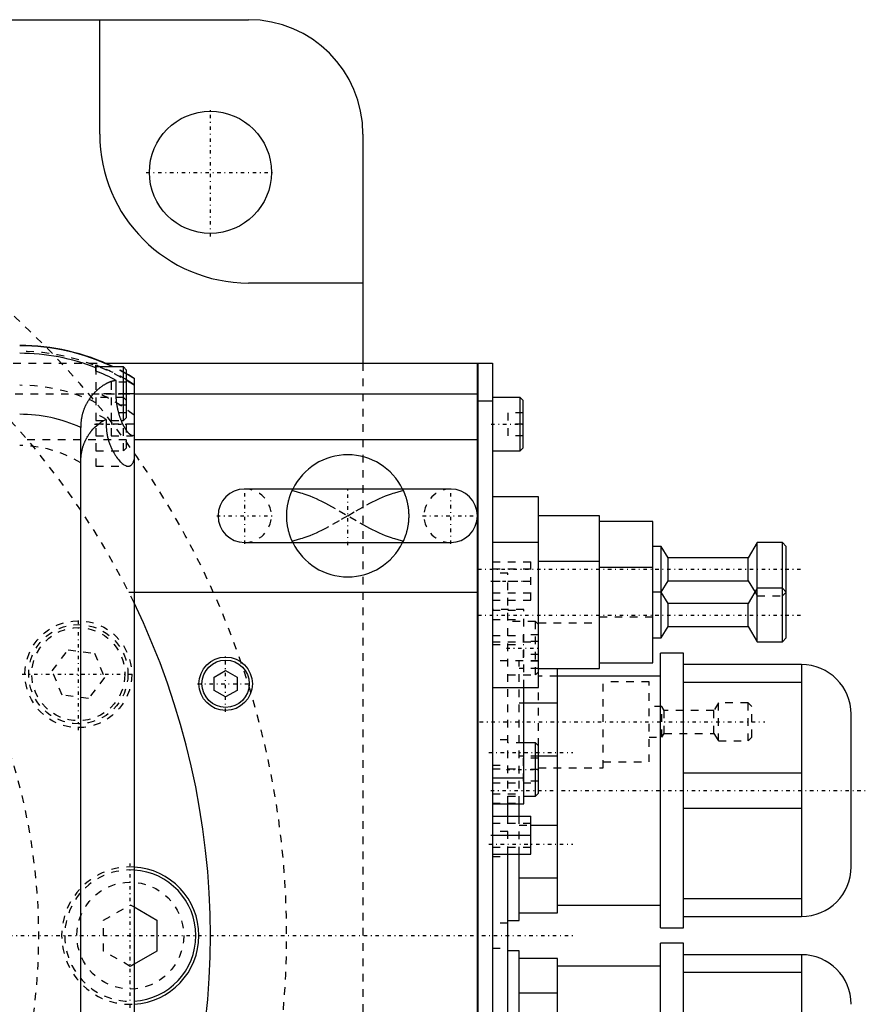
# Model space of a CAD drawing. Extents: x -906 to 186, y -120 to 120.
# Tile 16 of 16: x 75 to 186, y -9 to 120. Entities that reach past the tile are written whole.
import ezdxf

# ---------------------------------------------------------------- set-up
doc = ezdxf.new("R2010")
doc.units = 0
doc.linetypes.add('CENTER', pattern=[1.5, 0.45, -0.5, 0.05, -0.5])
doc.linetypes.add('DASHED', pattern=[2, 1, -1])
for name, color, linetype in [('AM_0', 7, 'CONTINUOUS'), ('AM_3', 7, 'DASHED'), ('AM_7', 7, 'CENTER')]:
    doc.layers.add(name, color=color, linetype=linetype)

msp = doc.modelspace()

# ---------------------------------------------------------------- linework, layer by layer
at = {"layer": 'AM_0', "color": 7, "linetype": 'CONTINUOUS'}
for p, q in [((-105, 120), (105, 120)), ((85.5, 105), (85.5, 120)), ((120, 105), (120, 75)), ((120, 85.5), (105, 85.5)), ((86.23, 75), (135, 75)), ((135, -75), (135, 75)), ((135, 74.95), (135.05, 74.95)), ((135.05, 75), (137, 75)), ((135.05, 75), (135.05, -75)), ((137, 75), (137, -75)), ((85, 73.97), (85, 74.75)), ((88.6, 74.5), (85, 74.5)), ((89, 74.1), (88.6, 74.5)), ((88.6, 67.5), (88.6, 74.5)), ((89, 67.9), (89, 74.1)), ((87.65, 71), (87.65, 72.74)), ((90, 73.02), (90, -73.02)), ((90, 71), (89, 71)), ((90, 71), (135, 71)), ((135, 69.95), (135.05, 69.95)), ((137, 70), (135.05, 70)), ((140.6, 70.5), (137, 70.5)), ((141, 70.1), (140.6, 70.5)), ((140.6, 63.5), (140.6, 70.5)), ((141, 63.9), (141, 70.1)), ((88.31, 67.5), (88.6, 67.5)), ((88.6, 67.5), (89, 67.9)), ((83, -66.56), (83, 66.56)), ((90, 65), (135, 65)), ((137, 63.5), (140.6, 63.5)), ((140.6, 63.5), (141, 63.9)), ((131.5, 58.5), (104.5, 58.5)), ((143, 57.5), (137, 57.5)), ((143, 32.5), (143, 57.5)), ((151, 55), (143, 55)), ((151, 35), (151, 55)), ((158, 54.25), (151, 54.25)), ((158, 35.75), (158, 54.25)), ((104.5, 51.5), (131.5, 51.5)), ((143, 51.5), (137, 51.5)), ((159.1, 51), (158, 51)), ((160, 49.5), (159.1, 51)), ((159.1, 39), (159.1, 51)), ((171.7, 51.5), (170.5, 49.5)), ((175, 51.5), (171.7, 51.5)), ((171.7, 38.5), (171.7, 51.5)), ((175.5, 51), (175, 51.5)), ((175, 38.5), (175, 51.5)), ((175.5, 39), (175.5, 51)), ((170.5, 49.5), (160, 49.5)), ((160, 46.5), (160, 49.5)), ((170.5, 46.5), (170.5, 49.5)), ((151, 49), (143, 49)), ((158, 48.25), (151, 48.25)), ((159.1, 45), (160, 46.5)), ((160, 46.5), (170.5, 46.5)), ((170.5, 46.5), (171.4, 45)), ((171.7, 45.5), (170.5, 43.5)), ((175, 45.5), (171.7, 45.5)), ((175.5, 45), (175, 45.5)), ((90, 45), (135, 45)), ((159.1, 45), (158, 45)), ((160, 43.5), (159.1, 45)), ((170.5, 43.5), (160, 43.5)), ((160, 40.5), (160, 43.5)), ((170.5, 40.5), (170.5, 43.5)), ((159.1, 39), (160, 40.5)), ((160, 40.5), (170.5, 40.5)), ((170.5, 40.5), (171.7, 38.5)), ((158, 39), (159.1, 39)), ((175, 38.5), (175.5, 39)), ((171.7, 38.5), (175, 38.5)), ((162, 37), (159, 37)), ((159, 1), (159, 37)), ((162, 1), (162, 37)), ((143, 35), (151, 35)), ((145.5, 3), (145.5, 35)), ((151, 35.75), (158, 35.75)), ((177.5, 35.5), (162, 35.5)), ((177.5, 35.5), (177.5, 2.5)), ((100.5, 33.87), (102, 34.73)), ((100.5, 32.13), (100.5, 33.87)), ((102, 34.73), (103.5, 33.87)), ((103.5, 33.87), (103.5, 32.13)), ((159, 34), (145.5, 34)), ((137, 32.5), (143, 32.5)), ((141.1, 17.26), (141.1, 32.5)), ((162, 33.2), (177.5, 33.2)), ((102, 31.27), (100.5, 32.13)), ((103.5, 32.13), (102, 31.27)), ((141.1, 30.49), (145.5, 30.49)), ((184, 9), (184, 29)), ((142.6, 25.25), (141.1, 25.25)), ((143, 24.85), (142.6, 25.25)), ((142.6, 18.25), (142.6, 25.25)), ((143, 18.65), (143, 24.85)), ((145.5, 23.51), (143, 23.51)), ((137, 20.66), (141.1, 20.66)), ((177.5, 21.3), (162, 21.3)), ((141.1, 18.25), (142.6, 18.25)), ((142.6, 18.25), (143, 18.65)), ((137, 17.26), (141.1, 17.26)), ((139, 15.67), (139, 17.27)), ((140.5, 15.65), (140.5, 17.26)), ((137, 15.65), (142, 15.65)), ((142, 10.65), (142, 15.65)), ((162, 16.7), (177.5, 16.7)), ((142, 14.49), (145.5, 14.49)), ((137, 13.15), (142, 13.15)), ((137, 10.65), (142, 10.65)), ((139, -14.91), (139, 10.66)), ((140.5, 2), (140.5, 10.65)), ((145.5, 7.51), (140.5, 7.51)), ((145.5, 4), (159, 4)), ((177.5, 4.8), (162, 4.8)), ((90, 3.75), (93, 2.02)), ((140.5, 3), (145.5, 3)), ((93, 2.02), (93, -2.02)), ((139, 2), (140.5, 2)), ((162, 2.5), (177.5, 2.5)), ((159, 1), (162, 1)), ((162, -1), (159, -1)), ((159, -37), (159, -1)), ((162, -37), (162, -1)), ((93, -2.02), (90, -3.75)), ((140.5, -2), (139, -2)), ((140.5, -14.9), (140.5, -2)), ((177.5, -2.5), (162, -2.5)), ((177.5, -2.5), (177.5, -35.5)), ((145.5, -3), (140.5, -3)), ((145.5, -35), (145.5, -3)), ((159, -4), (145.5, -4)), ((162, -4.8), (177.5, -4.8)), ((140.5, -7.51), (145.5, -7.51))]:
    msp.add_line(p, q, dxfattribs=at)
for points in [[(87.65, 72.74, 0), (87.62, 72.74, 0), (87.57, 72.73, 0), (87.52, 72.72, 0), (87.49, 72.72, 0), (87.46, 72.71, 0), (87.41, 72.7, 0), (87.35, 72.69, 0), (87.3, 72.68, 0), (87.24, 72.66, 0), (87.19, 72.65, 0), (87.16, 72.64, 0), (87.13, 72.63, 0), (87.07, 72.61, 0), (87.02, 72.6, 0), (86.96, 72.58, 0), (86.9, 72.56, 0), (86.85, 72.54, 0), (86.82, 72.52, 0), (86.79, 72.51, 0), (86.73, 72.49, 0), (86.67, 72.46, 0), (86.64, 72.45, 0), (86.62, 72.44, 0), (86.56, 72.41, 0), (86.5, 72.39, 0), (86.47, 72.37, 0), (86.44, 72.36, 0), (86.38, 72.33, 0), (86.33, 72.3, 0), (86.27, 72.27, 0), (86.21, 72.23, 0), (86.15, 72.2, 0), (86.12, 72.18, 0), (86.1, 72.17, 0), (86.04, 72.13, 0), (85.98, 72.1, 0), (85.92, 72.06, 0), (85.87, 72.02, 0), (85.81, 71.98, 0), (85.78, 71.96, 0), (85.75, 71.94, 0), (85.69, 71.9, 0), (85.64, 71.86, 0), (85.58, 71.82, 0), (85.52, 71.78, 0), (85.47, 71.73, 0), (85.44, 71.71, 0), (85.41, 71.69, 0), (85.36, 71.64, 0), (85.3, 71.6, 0), (85.25, 71.55, 0), (85.19, 71.5, 0), (85.14, 71.45, 0), (85.11, 71.43, 0), (85.08, 71.4, 0), (85.03, 71.35, 0), (84.97, 71.3, 0), (84.92, 71.25, 0), (84.87, 71.19, 0), (84.81, 71.14, 0), (84.79, 71.11, 0), (84.76, 71.08, 0), (84.71, 71.03, 0), (84.66, 70.97, 0), (84.63, 70.94, 0), (84.6, 70.91, 0), (84.55, 70.85, 0), (84.5, 70.79, 0), (84.48, 70.76, 0), (84.45, 70.73, 0), (84.4, 70.67, 0), (84.35, 70.6, 0), (84.3, 70.54, 0), (84.25, 70.47, 0), (84.2, 70.41, 0), (84.18, 70.37, 0), (84.16, 70.34, 0), (84.11, 70.27, 0), (84.06, 70.2, 0), (84.02, 70.13, 0), (83.97, 70.06, 0), (83.93, 69.99, 0), (83.9, 69.95, 0), (83.88, 69.91, 0), (83.84, 69.84, 0), (83.8, 69.76, 0), (83.75, 69.69, 0), (83.71, 69.61, 0), (83.67, 69.53, 0), (83.66, 69.5, 0), (83.64, 69.46, 0), (83.6, 69.38, 0), (83.56, 69.3, 0), (83.53, 69.22, 0), (83.49, 69.13, 0), (83.46, 69.05, 0), (83.44, 69.01, 0), (83.43, 68.97, 0), (83.39, 68.89, 0), (83.36, 68.8, 0), (83.34, 68.72, 0), (83.31, 68.63, 0), (83.28, 68.54, 0), (83.27, 68.5, 0), (83.25, 68.46, 0), (83.23, 68.37, 0), (83.21, 68.28, 0), (83.2, 68.23, 0), (83.18, 68.19, 0), (83.16, 68.1, 0), (83.14, 68.01, 0), (83.13, 67.96, 0), (83.13, 67.91, 0), (83.11, 67.82, 0), (83.09, 67.73, 0), (83.08, 67.64, 0), (83.06, 67.55, 0), (83.05, 67.45, 0), (83.05, 67.41, 0), (83.04, 67.36, 0), (83.03, 67.27, 0), (83.02, 67.17, 0), (83.02, 67.08, 0), (83.01, 66.99, 0), (83.01, 66.89, 0), (83.01, 66.85, 0), (83, 66.8, 0), (83, 66.7, 0), (83, 66.61, 0), (83, 66.56, 0)], [(89.8, 65.5, 0), (89.79, 65.5, 0), (89.77, 65.5, 0), (89.75, 65.5, 0), (89.74, 65.5, 0), (89.73, 65.51, 0), (89.71, 65.51, 0), (89.7, 65.52, 0), (89.68, 65.52, 0), (89.66, 65.53, 0), (89.63, 65.54, 0), (89.62, 65.55, 0), (89.61, 65.55, 0), (89.59, 65.56, 0), (89.57, 65.57, 0), (89.55, 65.59, 0), (89.53, 65.6, 0), (89.5, 65.62, 0), (89.49, 65.63, 0), (89.48, 65.64, 0), (89.46, 65.65, 0), (89.43, 65.67, 0), (89.42, 65.68, 0), (89.41, 65.69, 0), (89.39, 65.72, 0), (89.36, 65.74, 0), (89.35, 65.75, 0), (89.34, 65.76, 0), (89.31, 65.79, 0), (89.29, 65.81, 0), (89.26, 65.84, 0), (89.24, 65.87, 0), (89.21, 65.9, 0), (89.2, 65.92, 0), (89.18, 65.93, 0), (89.16, 65.96, 0), (89.13, 66, 0), (89.11, 66.03, 0), (89.08, 66.06, 0), (89.05, 66.1, 0), (89.04, 66.12, 0), (89.03, 66.14, 0), (89, 66.17, 0), (88.97, 66.21, 0), (88.95, 66.25, 0), (88.92, 66.29, 0), (88.89, 66.34, 0), (88.88, 66.36, 0), (88.87, 66.38, 0), (88.84, 66.42, 0), (88.81, 66.47, 0), (88.79, 66.51, 0), (88.76, 66.56, 0), (88.73, 66.6, 0), (88.72, 66.63, 0), (88.71, 66.65, 0), (88.68, 66.7, 0), (88.66, 66.75, 0), (88.63, 66.8, 0), (88.6, 66.85, 0), (88.58, 66.9, 0), (88.57, 66.93, 0), (88.55, 66.95, 0), (88.53, 67, 0), (88.5, 67.06, 0), (88.49, 67.08, 0), (88.48, 67.11, 0), (88.45, 67.16, 0), (88.43, 67.22, 0), (88.42, 67.25, 0), (88.41, 67.28, 0), (88.38, 67.33, 0), (88.36, 67.39, 0), (88.33, 67.45, 0), (88.31, 67.51, 0), (88.28, 67.57, 0), (88.27, 67.6, 0), (88.26, 67.63, 0), (88.24, 67.69, 0), (88.21, 67.76, 0), (88.19, 67.82, 0), (88.17, 67.89, 0), (88.15, 67.95, 0), (88.13, 67.99, 0), (88.12, 68.02, 0), (88.1, 68.09, 0), (88.08, 68.16, 0), (88.06, 68.23, 0), (88.04, 68.3, 0), (88.02, 68.37, 0), (88.01, 68.41, 0), (88, 68.44, 0), (87.98, 68.52, 0), (87.96, 68.59, 0), (87.94, 68.66, 0), (87.92, 68.74, 0), (87.9, 68.81, 0), (87.89, 68.85, 0), (87.88, 68.89, 0), (87.87, 68.96, 0), (87.85, 69.04, 0), (87.84, 69.12, 0), (87.82, 69.2, 0), (87.81, 69.27, 0), (87.8, 69.31, 0), (87.79, 69.35, 0), (87.78, 69.43, 0), (87.77, 69.51, 0), (87.76, 69.55, 0), (87.75, 69.59, 0), (87.74, 69.67, 0), (87.73, 69.75, 0), (87.73, 69.79, 0), (87.72, 69.83, 0), (87.71, 69.91, 0), (87.7, 69.99, 0), (87.69, 70.07, 0), (87.69, 70.15, 0), (87.68, 70.24, 0), (87.68, 70.28, 0), (87.67, 70.32, 0), (87.67, 70.4, 0), (87.66, 70.48, 0), (87.66, 70.56, 0), (87.66, 70.64, 0), (87.65, 70.72, 0), (87.65, 70.76, 0), (87.65, 70.8, 0), (87.65, 70.88, 0), (87.65, 70.96, 0), (87.65, 71, 0)], [(90, 65.59, 0), (89.97, 65.56, 0), (89.9, 65.52, 0), (89.84, 65.5, 0), (89.8, 65.5, 0)]]:
    msp.add_polyline3d(points, dxfattribs=at)
for centre, radius in [((100, 100), 8), ((102, 33), 3.5), ((102, 33), 3.1)]:
    msp.add_circle(centre, radius, dxfattribs=at)
for centre, radius, start, end in [((105, 105), 15, 0, 90), ((105, 105), 19.5, 180, 270), ((75, 49), 28.32, 64.2138, 90), ((75, 49), 28.28, 64.3897, 90), ((75, 49), 27.29, 68.5078, 90), ((75, 49), 27.62, 67.3898, 68.7759), ((75, 49), 26.9, 61.9504, 68.176), ((75, 49), 28.32, 58.0174, 60.3731), ((75, 49), 28.28, 57.9645, 60.3249), ((75, 49), 27.62, 57.1102, 59.5476), ((75, 49), 19.3, 65.5117, 90), ((118, 55), 8, 25.9445, 154.0555), ((104.5, 55), 3.5, 90, 270), ((131.5, 55), 3.5, 270, 90), ((118, 55), 8, 205.9445, 334.0555), ((0, 0), 100, 334.1581, 25.8419), ((177.5, 29), 6.5, 0, 90), ((89.5, 0), 9, 273.1847, 86.8153), ((89.5, 0), 8.6, 273.333, 86.667), ((177.5, 9), 6.5, 270, 0), ((177.5, -9), 6.5, 0, 90)]:
    msp.add_arc(centre, radius, start, end, dxfattribs=at)
at = {"layer": 'AM_3', "color": 6, "linetype": 'DASHED'}
for p, q in [((66.14, 75), (86.23, 75)), ((120, 75), (120, -75)), ((85, 74.5), (85, 61.5)), ((87, 72.5), (87, 69.5)), ((89, 72.5), (87, 72.5)), ((70.42, 71), (90, 71)), ((89, 71), (85, 71)), ((88.6, 70.5), (85, 70.5)), ((89, 70.1), (88.6, 70.5)), ((89, 69.5), (87, 69.5)), ((87, 68.5), (87, 65.5)), ((89, 68.5), (87, 68.5)), ((139, 68.5), (139, 65.5)), ((141, 68.5), (139, 68.5)), ((85, 67.5), (88.31, 67.5)), ((86.34, 67.64), (86.34, 67)), ((88.6, 63.5), (88.6, 67.5)), ((89, 63.9), (89, 67.9)), ((90, 67), (85, 67)), ((141, 67), (139, 67)), ((75.99, 65), (90, 65)), ((85, 65.5), (89.8, 65.5)), ((141, 65.5), (139, 65.5)), ((85, 63.5), (88.6, 63.5)), ((88.6, 63.5), (89, 63.9)), ((85, 61.5), (89.23, 61.5)), ((137, 48.95), (142, 48.95)), ((142, 48), (137, 48)), ((142, 43.95), (142, 48.95)), ((139, 47.5), (137, 47.5)), ((137, 46.45), (142, 46.45)), ((139, 17.27), (139, 47.5)), ((89.3, 45), (90, 45)), ((137, 44.9), (142, 44.9)), ((137, 43.95), (142, 43.95)), ((171.4, 45), (171.7, 44.5)), ((171.7, 44.5), (175, 44.5)), ((175, 44.5), (175.5, 45)), ((141.1, 42.74), (137, 42.74)), ((137, 42.63), (141.1, 42.63)), ((141.1, 32.5), (141.1, 42.74)), ((137, 41.42), (141.1, 41.42)), ((151, 41.75), (158, 41.75)), ((142.6, 41.17), (139, 41.17)), ((143, 40.77), (142.6, 41.17)), ((142.6, 34.17), (142.6, 41.17)), ((143, 41), (151, 41)), ((137, 39.34), (141.1, 39.34)), ((141, 39.4), (141, 35.94)), ((143, 39.4), (141, 39.4)), ((79.25, 34.7), (81.36, 37.45)), ((81.36, 37.45), (84.8, 37)), ((137, 38.5), (143, 38.5)), ((137, 38.13), (141.1, 38.13)), ((143, 38.54), (141, 38.54)), ((84.8, 37), (86.12, 33.8)), ((143, 36.81), (141, 36.81)), ((143, 36), (137, 36)), ((140.5, 17.26), (140.5, 36)), ((143, 35), (140.5, 35)), ((143, 35.94), (141, 35.94)), ((80.58, 31.5), (79.25, 34.7)), ((86.12, 33.8), (84.01, 31.05)), ((139, 34.17), (142.6, 34.17)), ((142.6, 34.17), (143, 34.57)), ((145.5, 34), (143, 34)), ((151.5, 22), (151.5, 34)), ((143, 24.85), (143, 32.5)), ((157.5, 33.25), (151.5, 33.25)), ((157.5, 22.75), (157.5, 33.25)), ((84.01, 31.05), (80.58, 31.5)), ((140.5, 30.49), (141.1, 30.49)), ((159.2, 30), (157.5, 30)), ((159.5, 29.5), (159.2, 30)), ((159.2, 26), (159.2, 30)), ((166.6, 30.5), (166, 29.5)), ((170.5, 30.5), (166.6, 30.5)), ((166.6, 25.5), (166.6, 30.5)), ((171, 30), (170.5, 30.5)), ((170.5, 25.5), (170.5, 30.5)), ((171, 26), (171, 30)), ((166, 29.5), (159.5, 29.5)), ((159.5, 26.5), (159.5, 29.5)), ((166, 26.5), (166, 29.5)), ((157.5, 26), (159.2, 26)), ((159.2, 26), (159.5, 26.5)), ((159.5, 26.5), (166, 26.5)), ((166, 26.5), (166.6, 25.5)), ((170.5, 25.5), (171, 26)), ((139, 25.65), (137, 25.65)), ((141.1, 25.25), (139, 25.25)), ((166.6, 25.5), (170.5, 25.5)), ((143, 23.51), (140.5, 23.51)), ((143, 23.25), (141, 23.25)), ((141, 23.25), (141, 20.25)), ((137, 22.35), (139, 22.35)), ((143, 22), (151.5, 22)), ((151.5, 22.75), (157.5, 22.75)), ((137, 21.87), (141.1, 21.87)), ((143, 21.75), (141, 21.75)), ((137, 20), (143, 20)), ((143, 20.25), (141, 20.25)), ((137, 18.58), (141.1, 18.58)), ((139, 18.25), (141.1, 18.25)), ((137, 17.37), (141.1, 17.37)), ((139, 10.66), (139, 15.67)), ((140.5, 10.65), (140.5, 15.65)), ((142, 14.7), (137, 14.7)), ((140.5, 14.49), (142, 14.49)), ((139, 13.65), (137, 13.65)), ((137, 11.6), (142, 11.6)), ((137, 10.35), (139, 10.35)), ((86, 2.02), (89.5, 4.04)), ((89.5, 4.04), (90, 3.75)), ((86, -2.02), (86, 2.02)), ((139, 1.65), (137, 1.65)), ((89.5, -4.04), (86, -2.02)), ((137, -1.65), (139, -1.65)), ((90, -3.75), (89.5, -4.04))]:
    msp.add_line(p, q, dxfattribs=at)
for points in [[(83, 61.92, 0), (83, 62.15, 0), (83.01, 62.41, 0), (83.02, 62.48, 0), (83.02, 62.55, 0), (83.03, 62.59, 0), (83.03, 62.63, 0), (83.04, 62.7, 0), (83.04, 62.77, 0), (83.05, 62.85, 0), (83.06, 62.92, 0), (83.07, 62.99, 0), (83.07, 63.03, 0), (83.08, 63.07, 0), (83.09, 63.14, 0), (83.1, 63.21, 0), (83.11, 63.25, 0), (83.11, 63.28, 0), (83.13, 63.36, 0), (83.14, 63.43, 0), (83.15, 63.46, 0), (83.16, 63.5, 0), (83.17, 63.57, 0), (83.19, 63.64, 0), (83.21, 63.71, 0), (83.22, 63.78, 0), (83.24, 63.86, 0), (83.25, 63.89, 0), (83.26, 63.93, 0), (83.28, 63.99, 0), (83.3, 64.06, 0), (83.32, 64.13, 0), (83.35, 64.2, 0), (83.37, 64.27, 0), (83.38, 64.3, 0), (83.39, 64.33, 0), (83.42, 64.4, 0), (83.44, 64.47, 0), (83.47, 64.53, 0), (83.49, 64.6, 0), (83.52, 64.66, 0), (83.54, 64.69, 0), (83.55, 64.72, 0), (83.58, 64.79, 0), (83.61, 64.85, 0), (83.64, 64.91, 0), (83.67, 64.97, 0), (83.7, 65.03, 0), (83.71, 65.06, 0), (83.73, 65.09, 0), (83.76, 65.15, 0), (83.79, 65.21, 0), (83.83, 65.27, 0), (83.86, 65.33, 0), (83.89, 65.39, 0), (83.91, 65.42, 0), (83.93, 65.45, 0), (83.96, 65.5, 0), (84, 65.56, 0), (84.02, 65.59, 0), (84.04, 65.61, 0), (84.07, 65.67, 0), (84.11, 65.72, 0), (84.13, 65.75, 0), (84.15, 65.78, 0), (84.19, 65.83, 0), (84.22, 65.88, 0), (84.26, 65.93, 0), (84.3, 65.98, 0), (84.34, 66.03, 0), (84.36, 66.06, 0), (84.38, 66.08, 0), (84.42, 66.13, 0), (84.46, 66.18, 0), (84.6, 66.34, 0), (84.86, 66.6, 0), (85.11, 66.84, 0), (85.38, 67.05, 0), (85.51, 67.15, 0), (85.65, 67.25, 0), (85.92, 67.42, 0), (86.2, 67.57, 0), (86.34, 67.64, 0)], [(86.34, 67, 0), (86.34, 66.96, 0), (86.34, 66.88, 0), (86.34, 66.79, 0), (86.34, 66.75, 0), (86.34, 66.71, 0), (86.35, 66.63, 0), (86.35, 66.54, 0), (86.36, 66.46, 0), (86.36, 66.37, 0), (86.37, 66.29, 0), (86.38, 66.25, 0), (86.38, 66.21, 0), (86.39, 66.12, 0), (86.4, 66.04, 0), (86.41, 65.95, 0), (86.42, 65.87, 0), (86.44, 65.79, 0), (86.44, 65.75, 0), (86.45, 65.71, 0), (86.47, 65.62, 0), (86.48, 65.54, 0), (86.49, 65.5, 0)], [(86.49, 65.5, 0), (86.5, 65.44, 0), (86.53, 65.31, 0), (86.56, 65.19, 0), (86.58, 65.13, 0), (86.59, 65.07, 0), (86.63, 64.95, 0), (86.66, 64.83, 0), (86.7, 64.71, 0), (86.73, 64.6, 0), (86.77, 64.48, 0), (86.79, 64.43, 0), (86.82, 64.37, 0), (86.86, 64.26, 0), (86.9, 64.15, 0), (86.94, 64.04, 0), (86.99, 63.94, 0), (87.04, 63.84, 0), (87.06, 63.79, 0), (87.08, 63.74, 0), (87.13, 63.64, 0), (87.18, 63.54, 0), (87.2, 63.5, 0)], [(87.2, 63.5, 0), (87.26, 63.4, 0), (87.37, 63.2, 0), (87.48, 63.02, 0), (87.53, 62.93, 0), (87.59, 62.84, 0), (87.71, 62.67, 0), (87.83, 62.51, 0), (87.95, 62.36, 0), (88.07, 62.22, 0), (88.19, 62.09, 0), (88.25, 62.03, 0), (88.31, 61.98, 0), (88.43, 61.87, 0), (88.55, 61.78, 0), (88.66, 61.7, 0), (88.78, 61.63, 0), (88.89, 61.58, 0), (88.94, 61.56, 0), (88.99, 61.54, 0), (89.09, 61.51, 0), (89.19, 61.5, 0), (89.23, 61.5, 0)], [(89.23, 61.5, 0), (89.26, 61.5, 0), (89.31, 61.51, 0), (89.37, 61.52, 0), (89.39, 61.52, 0), (89.42, 61.53, 0), (89.47, 61.55, 0), (89.52, 61.58, 0), (89.57, 61.61, 0), (89.62, 61.65, 0), (89.66, 61.69, 0), (89.69, 61.72, 0), (89.71, 61.74, 0), (89.75, 61.8, 0), (89.79, 61.86, 0), (89.83, 61.93, 0), (89.86, 62, 0), (89.9, 62.08, 0), (89.91, 62.12, 0), (89.93, 62.16, 0), (89.96, 62.25, 0), (89.99, 62.34, 0), (90, 62.39, 0)], [(110.81, 51.5, 0), (110.81, 51.5, 0), (110.8, 51.5, 0), (110.8, 51.51, 0), (110.8, 51.51, 0), (110.8, 51.51, 0), (110.79, 51.52, 0), (110.79, 51.54, 0), (110.78, 51.55, 0), (110.77, 51.57, 0), (110.76, 51.59, 0), (110.76, 51.6, 0), (110.75, 51.61, 0), (110.74, 51.64, 0), (110.73, 51.67, 0), (110.71, 51.7, 0), (110.7, 51.73, 0), (110.68, 51.77, 0), (110.67, 51.79, 0), (110.66, 51.81, 0), (110.65, 51.85, 0), (110.63, 51.9, 0), (110.62, 51.92, 0), (110.61, 51.94, 0), (110.59, 51.99, 0), (110.56, 52.05, 0), (110.55, 52.08, 0), (110.54, 52.1, 0), (110.52, 52.16, 0), (110.5, 52.23, 0), (110.47, 52.29, 0), (110.45, 52.36, 0), (110.43, 52.43, 0), (110.41, 52.46, 0), (110.4, 52.5, 0), (110.38, 52.57, 0), (110.35, 52.65, 0), (110.33, 52.73, 0), (110.31, 52.81, 0), (110.28, 52.89, 0), (110.27, 52.93, 0), (110.26, 52.97, 0), (110.24, 53.06, 0), (110.22, 53.15, 0), (110.2, 53.24, 0), (110.18, 53.33, 0), (110.16, 53.42, 0), (110.15, 53.47, 0), (110.14, 53.52, 0), (110.12, 53.62, 0), (110.1, 53.71, 0), (110.09, 53.81, 0), (110.07, 53.91, 0), (110.06, 54.01, 0), (110.06, 54.06, 0), (110.05, 54.11, 0), (110.04, 54.22, 0), (110.03, 54.32, 0), (110.02, 54.42, 0), (110.01, 54.53, 0), (110.01, 54.63, 0), (110.01, 54.68, 0), (110, 54.74, 0), (110, 54.84, 0), (110, 54.95, 0), (110, 55, 0), (110, 55.05, 0), (110, 55.16, 0), (110, 55.26, 0), (110.01, 55.32, 0), (110.01, 55.37, 0), (110.01, 55.47, 0), (110.02, 55.58, 0), (110.03, 55.68, 0), (110.04, 55.78, 0), (110.05, 55.89, 0), (110.06, 55.94, 0), (110.06, 55.99, 0), (110.07, 56.09, 0), (110.09, 56.19, 0), (110.1, 56.29, 0), (110.12, 56.38, 0), (110.14, 56.48, 0), (110.15, 56.53, 0), (110.16, 56.57, 0), (110.18, 56.67, 0), (110.2, 56.76, 0), (110.22, 56.85, 0), (110.24, 56.94, 0), (110.26, 57.02, 0), (110.27, 57.07, 0), (110.28, 57.11, 0), (110.31, 57.19, 0), (110.33, 57.27, 0), (110.35, 57.35, 0), (110.38, 57.43, 0), (110.4, 57.5, 0), (110.41, 57.54, 0), (110.43, 57.57, 0), (110.45, 57.64, 0), (110.47, 57.71, 0), (110.5, 57.77, 0), (110.52, 57.84, 0), (110.54, 57.89, 0), (110.55, 57.92, 0), (110.56, 57.95, 0), (110.59, 58, 0), (110.61, 58.06, 0), (110.62, 58.08, 0), (110.63, 58.1, 0), (110.65, 58.15, 0), (110.66, 58.19, 0), (110.67, 58.21, 0), (110.68, 58.23, 0), (110.7, 58.27, 0), (110.71, 58.3, 0), (110.73, 58.33, 0), (110.74, 58.36, 0), (110.75, 58.39, 0), (110.76, 58.4, 0), (110.76, 58.41, 0), (110.77, 58.43, 0), (110.78, 58.45, 0), (110.79, 58.46, 0), (110.79, 58.48, 0), (110.8, 58.49, 0), (110.8, 58.49, 0), (110.8, 58.49, 0), (110.8, 58.5, 0), (110.81, 58.5, 0), (110.81, 58.5, 0)], [(110.72, 58.31, 0), (110.94, 58.27, 0), (111.39, 58.16, 0), (111.82, 58.03, 0), (112.03, 57.97, 0), (112.24, 57.9, 0), (112.64, 57.76, 0), (113.04, 57.61, 0), (113.44, 57.44, 0), (113.85, 57.26, 0), (114.26, 57.07, 0), (114.46, 56.97, 0), (114.67, 56.87, 0), (115.08, 56.66, 0), (115.48, 56.44, 0), (116.87, 55.66, 0), (118, 55, 0)], [(118, 55, 0), (119.13, 55.66, 0), (120.52, 56.44, 0), (120.92, 56.66, 0), (121.33, 56.87, 0), (121.54, 56.97, 0), (121.74, 57.07, 0), (122.15, 57.26, 0), (122.56, 57.44, 0), (122.96, 57.61, 0), (123.36, 57.76, 0), (123.76, 57.9, 0), (123.97, 57.97, 0), (124.18, 58.03, 0), (124.61, 58.16, 0), (125.06, 58.27, 0), (125.28, 58.31, 0)], [(125.19, 58.5, 0), (125.19, 58.5, 0), (125.2, 58.5, 0), (125.2, 58.49, 0), (125.2, 58.49, 0), (125.2, 58.49, 0), (125.21, 58.48, 0), (125.21, 58.46, 0), (125.22, 58.45, 0), (125.23, 58.43, 0), (125.24, 58.41, 0), (125.24, 58.4, 0), (125.25, 58.39, 0), (125.26, 58.36, 0), (125.27, 58.33, 0), (125.29, 58.3, 0), (125.3, 58.27, 0), (125.32, 58.23, 0), (125.33, 58.21, 0), (125.34, 58.19, 0), (125.35, 58.15, 0), (125.37, 58.1, 0), (125.38, 58.08, 0), (125.39, 58.06, 0), (125.41, 58.01, 0), (125.44, 57.95, 0), (125.45, 57.92, 0), (125.46, 57.9, 0), (125.48, 57.84, 0), (125.5, 57.77, 0), (125.53, 57.71, 0), (125.55, 57.64, 0), (125.57, 57.57, 0), (125.59, 57.54, 0), (125.6, 57.5, 0), (125.62, 57.43, 0), (125.65, 57.35, 0), (125.67, 57.27, 0), (125.69, 57.19, 0), (125.72, 57.11, 0), (125.73, 57.07, 0), (125.74, 57.03, 0), (125.76, 56.94, 0), (125.78, 56.85, 0), (125.8, 56.76, 0), (125.82, 56.67, 0), (125.84, 56.58, 0), (125.85, 56.53, 0), (125.86, 56.48, 0), (125.88, 56.38, 0), (125.9, 56.29, 0), (125.91, 56.19, 0), (125.93, 56.09, 0), (125.94, 55.99, 0), (125.94, 55.94, 0), (125.95, 55.89, 0), (125.96, 55.78, 0), (125.97, 55.68, 0), (125.98, 55.58, 0), (125.99, 55.47, 0), (125.99, 55.37, 0), (125.99, 55.32, 0), (126, 55.26, 0), (126, 55.16, 0), (126, 55.05, 0), (126, 55, 0), (126, 54.95, 0), (126, 54.84, 0), (126, 54.74, 0), (125.99, 54.68, 0), (125.99, 54.63, 0), (125.99, 54.53, 0), (125.98, 54.42, 0), (125.97, 54.32, 0), (125.96, 54.22, 0), (125.95, 54.11, 0), (125.94, 54.06, 0), (125.94, 54.01, 0), (125.93, 53.91, 0), (125.91, 53.81, 0), (125.9, 53.71, 0), (125.88, 53.62, 0), (125.86, 53.52, 0), (125.85, 53.47, 0), (125.84, 53.43, 0), (125.82, 53.33, 0), (125.8, 53.24, 0), (125.78, 53.15, 0), (125.76, 53.06, 0), (125.74, 52.98, 0), (125.73, 52.93, 0), (125.72, 52.89, 0), (125.69, 52.81, 0), (125.67, 52.73, 0), (125.65, 52.65, 0), (125.62, 52.57, 0), (125.6, 52.5, 0), (125.59, 52.46, 0), (125.57, 52.43, 0), (125.55, 52.36, 0), (125.53, 52.29, 0), (125.5, 52.23, 0), (125.48, 52.16, 0), (125.46, 52.11, 0), (125.45, 52.08, 0), (125.44, 52.05, 0), (125.41, 52, 0), (125.39, 51.94, 0), (125.38, 51.92, 0), (125.37, 51.9, 0), (125.35, 51.85, 0), (125.34, 51.81, 0), (125.33, 51.79, 0), (125.32, 51.77, 0), (125.3, 51.73, 0), (125.29, 51.7, 0), (125.27, 51.67, 0), (125.26, 51.64, 0), (125.25, 51.61, 0), (125.24, 51.6, 0), (125.24, 51.59, 0), (125.23, 51.57, 0), (125.22, 51.55, 0), (125.21, 51.54, 0), (125.21, 51.52, 0), (125.2, 51.51, 0), (125.2, 51.51, 0), (125.2, 51.51, 0), (125.2, 51.5, 0), (125.19, 51.5, 0), (125.19, 51.5, 0)], [(118, 55, 0), (116.87, 54.34, 0), (115.48, 53.56, 0), (115.08, 53.34, 0), (114.67, 53.13, 0), (114.46, 53.03, 0), (114.26, 52.93, 0), (113.85, 52.74, 0), (113.44, 52.56, 0), (113.04, 52.39, 0), (112.64, 52.24, 0), (112.24, 52.1, 0), (112.03, 52.03, 0), (111.82, 51.97, 0), (111.39, 51.84, 0), (110.94, 51.73, 0), (110.72, 51.69, 0)], [(125.28, 51.69, 0), (125.06, 51.73, 0), (124.61, 51.84, 0), (124.18, 51.97, 0), (123.97, 52.03, 0), (123.76, 52.1, 0), (123.36, 52.24, 0), (122.96, 52.39, 0), (122.56, 52.56, 0), (122.15, 52.74, 0), (121.74, 52.93, 0), (121.54, 53.03, 0), (121.33, 53.13, 0), (120.92, 53.34, 0), (120.52, 53.56, 0), (119.13, 54.34, 0), (118, 55, 0)]]:
    msp.add_polyline3d(points, dxfattribs=at)
for centre, radius in [((82.69, 34.25), 7), ((82.69, 34.25), 6.5), ((82.69, 34.25), 6.1), ((89.5, 0), 7)]:
    msp.add_circle(centre, radius, dxfattribs=at)
for centre, radius, start, end in [((0, 0), 110, 277.8375, 82.1625), ((0, 0), 77.5, 273.9058, 86.0942), ((0, 0), 100, 25.8419, 50.6421), ((75, 49), 27.54, 57.0038, 90), ((75, 49), 27.62, 59.5476, 67.3898), ((75, 49), 28.28, 60.3249, 64.3897), ((75, 49), 28.32, 60.3731, 64.2138), ((75, 49), 23.1, 64.3441, 90), ((75, 49), 24.36, 51.9935, 65.7637), ((75, 49), 21.81, 58.6873, 62.7152), ((75, 49), 15.2, 58.2431, 90), ((104.5, 55), 3.5, 270, 90), ((118, 55), 8, 154.0555, 155.5382), ((118, 55), 8, 24.4618, 25.9445), ((131.5, 55), 3.5, 90, 270), ((118, 55), 8, 204.4618, 205.9445), ((118, 55), 8, 334.0555, 335.5382), ((89.5, 0), 9, 86.8153, 273.1847), ((89.5, 0), 8.6, 86.667, 273.333)]:
    msp.add_arc(centre, radius, start, end, dxfattribs=at)
at = {"layer": 'AM_7', "color": 4, "linetype": 'CENTER'}
for p, q in [((100, 91.6), (100, 108.4)), ((91.6, 100), (108.4, 100)), ((84.8, 71), (89.2, 71)), ((84.8, 67), (89.2, 67)), ((136.8, 67), (141.2, 67)), ((104.5, 51.32), (104.5, 58.68)), ((118, 51.15), (118, 58.85)), ((131.5, 51.32), (131.5, 58.68)), ((100.83, 55), (108.17, 55)), ((127.82, 55), (135.18, 55)), ((135.07, 48), (177.43, 48)), ((136.75, 46.45), (142.25, 46.45)), ((82.69, 26.9), (82.69, 41.6)), ((135.07, 42), (177.43, 42)), ((138.8, 37.67), (143.2, 37.67)), ((102, 29.32), (102, 36.67)), ((75.34, 34.25), (90.04, 34.25)), ((98.33, 33), (105.67, 33)), ((135.3, 28), (172.7, 28)), ((136.5, 24), (147.5, 24)), ((138.8, 21.75), (143.2, 21.75)), ((136.75, 19), (186.25, 19)), ((136.75, 13.15), (142.25, 13.15)), ((136.5, 12), (147.5, 12)), ((89.5, -9.45), (89.5, 9.45)), ((-115.5, 0), (147.5, 0))]:
    msp.add_line(p, q, dxfattribs=at)

doc.saveas('drawing.dxf')
